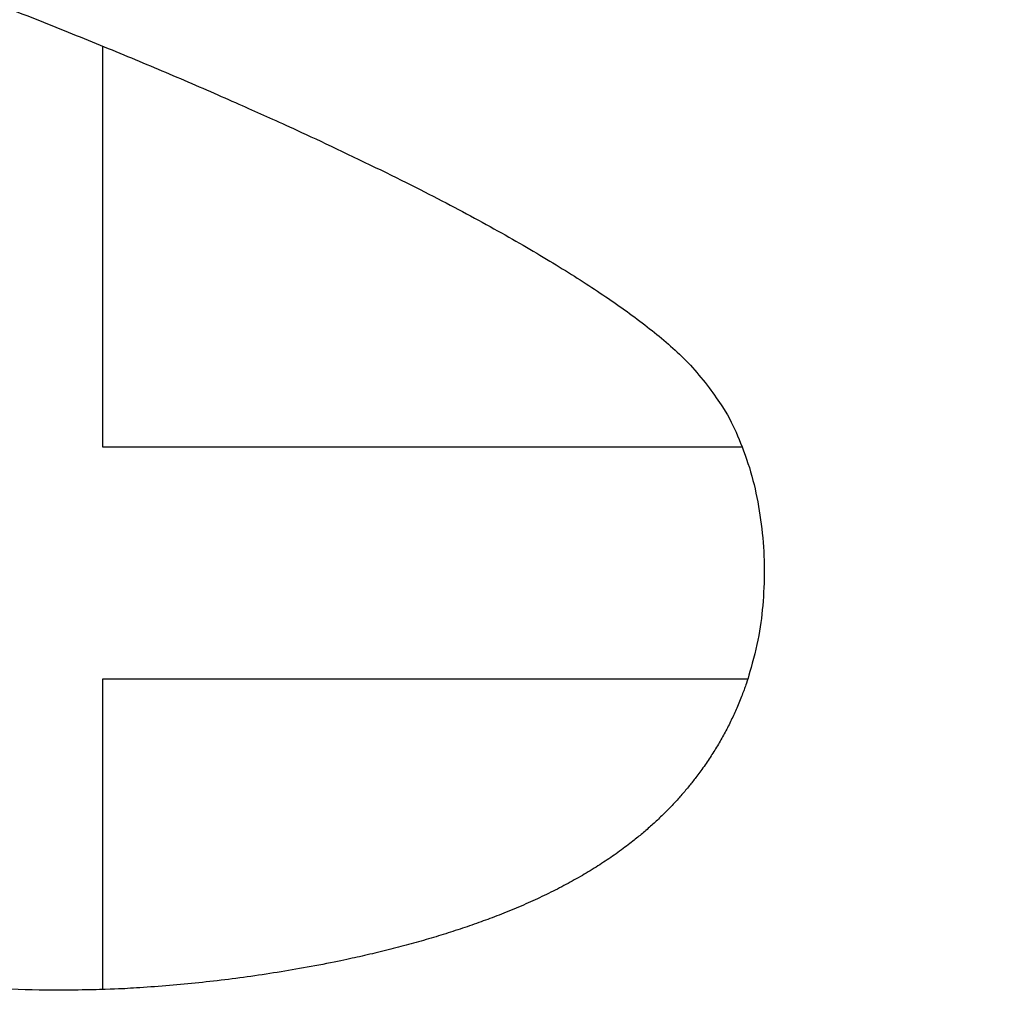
# Model space of a CAD drawing. Header units: inches. Extents: x 24 to 1128, y -94 to 748.
# Tile 153 of 256: x 583.078 to 583.919, y 223.212 to 224.041. Entities that reach past the tile are written whole.
import ezdxf

# ---------------------------------------------------------------- set-up
doc = ezdxf.new("R2010")
doc.units = ezdxf.units.IN
doc.header["$LTSCALE"] = 32
doc.header["$MEASUREMENT"] = 0
doc.layers.add('Visible (ANSI)', color=7, linetype='Continuous', lineweight=30)

msp = doc.modelspace()

# ---------------------------------------------------------------- linework, layer by layer
at = {"layer": 'Visible (ANSI)'}
for p, q in [((583.14923, 224.01821), (583.14923, 223.676)), ((583.14923, 223.676), (583.69508, 223.676)), ((583.69982, 223.47788), (583.14923, 223.47788)), ((583.14923, 223.47788), (583.14923, 223.2128))]:
    msp.add_line(p, q, dxfattribs=at)
msp.add_open_spline([(585.9284, 227.73781), (585.57512, 228.09268), (585.45889, 228.14579), (585.20689, 228.34791), (584.64528, 228.6137), (584.16119, 228.75776), (583.8111, 228.82638), (583.29975, 228.8632), (582.91958, 228.84184), (582.67173, 228.81041), (582.09294, 228.68903), (581.12909, 228.14078), (580.73283, 227.46441), (580.54587, 226.84495), (580.52109, 226.08657), (580.79318, 225.41511), (581.09165, 224.97849), (581.94287, 224.43729), (582.33499, 224.30445), (583.02949, 224.08014), (583.44642, 223.89073), (583.59412, 223.79771), (583.69931, 223.71481), (583.72785, 223.54527), (583.68326, 223.3999), (583.53137, 223.25395), (583.08311, 223.18494), (582.85028, 223.24656), (582.49201, 223.36027), (582.06246, 223.56158), (581.70265, 223.83902), (581.53294, 224.04132), (581.32809, 224.25557)], degree=4, knots=[0, 0, 0, 0, 0, 0.074085, 0.10269, 0.133689, 0.16679, 0.198605, 0.227525, 0.257011, 0.291036, 0.329253, 0.371353, 0.415239, 0.455898, 0.494781, 0.535382, 0.575034, 0.615343, 0.653819, 0.685392, 0.711703, 0.732004, 0.749282, 0.767325, 0.789255, 0.813362, 0.840082, 0.86874, 0.896879, 0.925496, 1, 1, 1, 1, 1], dxfattribs=at)

doc.saveas('drawing.dxf')
